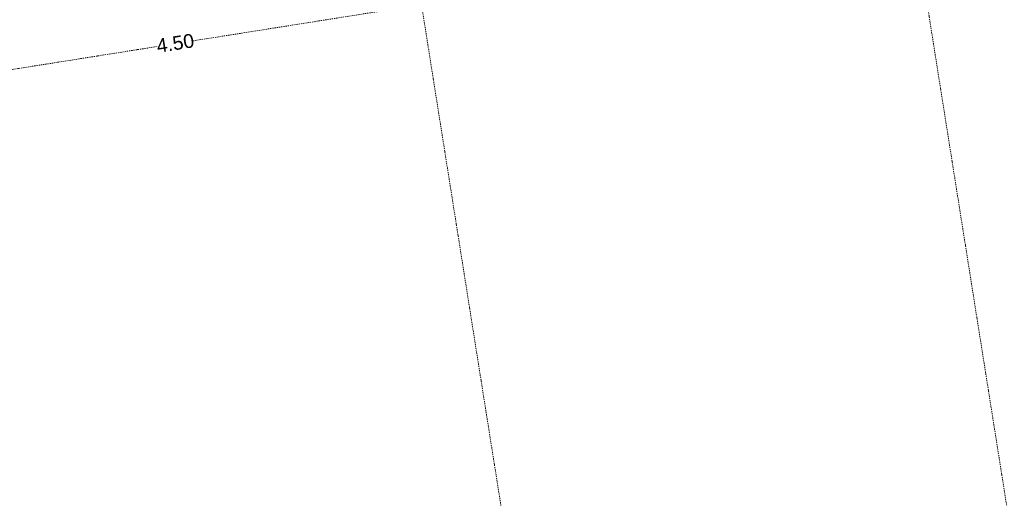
# Model space of a CAD drawing. Header units: millimetres. Extents: x 1523 to 74793, y -36705 to 10268.
# Tile 23 of 48: x 32596 to 41466, y -10061 to -5746. Entities that reach past the tile are written whole.
import ezdxf

# ---------------------------------------------------------------- set-up
doc = ezdxf.new("R2010")
doc.units = ezdxf.units.MM
doc.linetypes.add('IMPORT-STRICHPUNKT _7_', pattern=[20, 10, -5, 0, -5])
doc.layers.add('90 A--Achsraster _1_50_', color=7, linetype='IMPORT-STRICHPUNKT _7_', lineweight=13, true_color=0x656565)
doc.layers.add('Xref_706_5_--_ÜP_01_000_18_Übersichtsplan OG1_IFC 2025_01_13_dwg', color=7, linetype='Continuous', lineweight=13, true_color=0x767676)
doc.styles.add('Arial_3', font='arial.ttf', dxfattribs={"height": 125})

# ---------------------------------------------------------------- blocks, each defined once
blk = doc.blocks.new('Xref_706_5_--_ÜP_01_000_15_Übersichtsplan OG1_IFC 2024_08_01_dwg_Standard-Rastermarker_12-V4-SuD_1_OG gesamt Plot  - Blatt 2')
at = {"layer": '90 A--Achsraster _1_50_', "color": 9, "true_color": 0xcbcbcb}
blk.add_line((0, 0), (28500, 0), dxfattribs=at)
blk = doc.blocks.new('Xref_706_5_--_ÜP_01_000_18_Übersichtsplan OG1_IFC 2025_01_13_dwg-35464460-SuD_1_OG gesamt Plot  - Blatt 2')
at = {"layer": '90 A--Achsraster _1_50_', "color": 161, "true_color": 0xaaaaff}
for p, q in [((2184.9, -53740.3), (2376.2, -55788.2)), ((2599, -58173.6), (2406.8, -56116))]:
    blk.add_line(p, q, dxfattribs=at)
at = {"rotation": 185.3362835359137}
for p in [(29552, -46640.7), (29970.5, -51121.2)]:
    blk.add_blockref('Xref_706_5_--_ÜP_01_000_15_Übersichtsplan OG1_IFC 2024_08_01_dwg_Standard-Rastermarker_12-V4-SuD_1_OG gesamt Plot  - Blatt 2', p, dxfattribs=at)
at = {"layer": '90 A--Achsraster _1_50_', "color": 5, "true_color": 0x0000ff, "insert": (2324.7, -55958.3), "char_height": 125, "width": 407.08, "attachment_point": 2, "rotation": 95.33628, "line_spacing_factor": 0.941778, "style": 'Arial_3'}
blk.add_mtext('4.50', dxfattribs=at)

msp = doc.modelspace()

# ---------------------------------------------------------------- block references
at = {"layer": 'Xref_706_5_--_ÜP_01_000_18_Übersichtsplan OG1_IFC 2025_01_13_dwg', "color": 9, "true_color": 0xcbcbcb, "rotation": 273.6637164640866}
msp.add_blockref('Xref_706_5_--_ÜP_01_000_18_Übersichtsplan OG1_IFC 2025_01_13_dwg-35464460-SuD_1_OG gesamt Plot  - Blatt 2', (89683.753, 0.01), dxfattribs=at)

doc.saveas('drawing.dxf')
